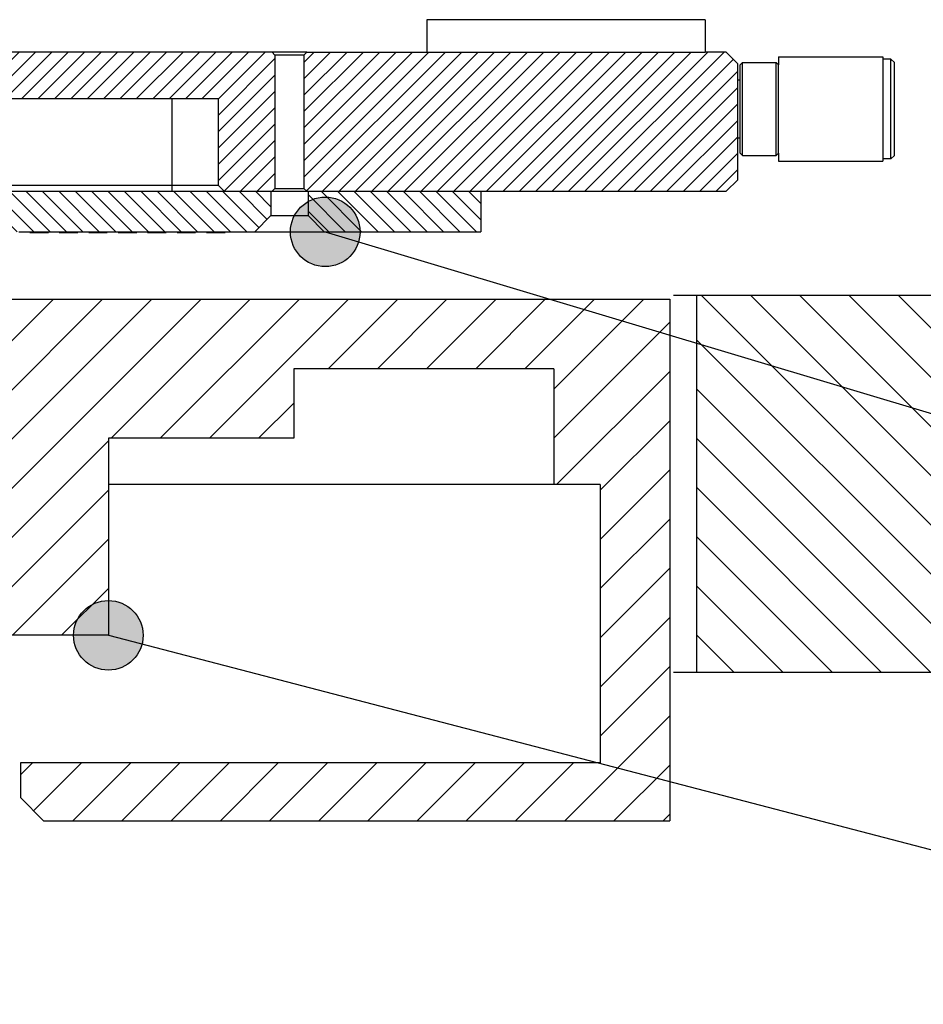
# Model space of a CAD drawing. Extents: x -1809 to 6113, y -4129 to 1471.
# Tile 128 of 197: x 3323 to 3401, y -2836 to -2751. Entities that reach past the tile are written whole.
import ezdxf

# ---------------------------------------------------------------- set-up
doc = ezdxf.new("R2010")
doc.units = 0
doc.linetypes.add('DASHED', pattern=[15, 7, -8])
doc.layers.get('0').update_dxf_attribs({"linetype": 'CONTINUOUS'})
doc.layers.add('1', color=7, linetype='CONTINUOUS')
doc.dimstyles.get("Standard").update_dxf_attribs({"dimtxt": 0.18, "dimasz": 0.18, "dimexe": 0.18, "dimexo": 0.0625, "dimgap": 0.09, "dimtad": 0, "dimtih": 1, "dimtoh": 1, "dimdec": 4, "dimzin": 0, "dimtxsty": 'STANDARD', "dimcen": 0.09, "dimazin": 3, "dimtfac": 1, "dimtdec": 4, "dimtofl": 0, "dimtmove": 0, "dimatfit": 3, "dimtolj": 1, "dimtzin": 0})
pattern_1 = [(225, (-1117.57, -6668.1354), (0.70710678, -0.70710678), [])]
pattern_2 = [(135, (-1117.57, -6668.1354), (-0.70710678, -0.70710678), [])]

# ---------------------------------------------------------------- blocks, each defined once
blk = doc.blocks.new('Z-STACK', base_point=(-660.966, -2918.356))
at = {"linetype": 'CONTINUOUS'}
h = blk.add_hatch(dxfattribs=at)
h.set_pattern_fill('USER', color=1, angle=225, pattern_type=0)
h.set_pattern_definition(pattern_1)
h.paths.add_polyline_path([(3344.931, -2765.543), (3344.831, -2765.543), (3340.811, -2765.543), (3340.311, -2765.043), (3340.311, -2757.543), (3336.311, -2757.543), (3300.311, -2757.543), (3296.311, -2757.543), (3296.311, -2765.043), (3295.811, -2765.543), (3293.291, -2765.543), (3293.291, -2765.493), (3293.291, -2753.543), (3344.931, -2753.543), (3345.181, -2753.793), (3345.181, -2765.293)])
h = blk.add_hatch(dxfattribs=at)
h.set_pattern_fill('USER', color=1, angle=225, pattern_type=0)
h.set_pattern_definition(pattern_1)
h.paths.add_polyline_path([(3347.931, -2765.543), (3348.031, -2765.543), (3351.931, -2765.543), (3352.131, -2765.543), (3356.131, -2765.543), (3356.381, -2765.543), (3356.941, -2765.543), (3362.941, -2765.543), (3384.111, -2765.543), (3385.111, -2764.543), (3385.111, -2754.543), (3384.111, -2753.543), (3382.282, -2753.543), (3380.282, -2753.543), (3377.245, -2753.543), (3370.282, -2753.543), (3360.282, -2753.543), (3358.282, -2753.543), (3347.931, -2753.543), (3347.681, -2753.793), (3347.681, -2765.293)])
h = blk.add_hatch(dxfattribs=at)
h.set_pattern_fill('USER', color=3, angle=135, pattern_type=0)
h.set_pattern_definition(pattern_2)
h.paths.add_polyline_path([(3340.811, -2765.543), (3344.831, -2765.543), (3344.831, -2767.643), (3343.431, -2769.043), (3340.881, -2769.043), (3339.281, -2769.043), (3338.341, -2769.043), (3336.741, -2769.043), (3335.801, -2769.043), (3334.201, -2769.043), (3333.261, -2769.043), (3331.661, -2769.043), (3330.721, -2769.043), (3329.121, -2769.043), (3328.181, -2769.043), (3326.581, -2769.043), (3325.641, -2769.043), (3324.041, -2769.043), (3323.101, -2769.043), (3321.501, -2769.043), (3320.561, -2769.043), (3318.961, -2769.043), (3318.021, -2769.043), (3316.421, -2769.043), (3315.481, -2769.043), (3313.881, -2769.043), (3312.941, -2769.043), (3311.341, -2769.043), (3310.401, -2769.043), (3308.801, -2769.043), (3307.861, -2769.043), (3306.261, -2769.043), (3305.321, -2769.043), (3303.721, -2769.043), (3302.781, -2769.043), (3301.181, -2769.043), (3300.241, -2769.043), (3298.641, -2769.043), (3297.701, -2769.043), (3296.101, -2769.043), (3295.161, -2769.043), (3293.561, -2769.043), (3293.291, -2769.043), (3293.291, -2765.543), (3295.811, -2765.543), (3300.311, -2765.543), (3315.931, -2765.543), (3336.311, -2765.543)])
h = blk.add_hatch(dxfattribs=at)
h.set_pattern_fill('USER', color=3, angle=135, pattern_type=0)
h.set_pattern_definition(pattern_2)
h.paths.add_polyline_path([(3356.381, -2765.543), (3356.941, -2765.543), (3362.941, -2765.543), (3362.941, -2769.043), (3349.431, -2769.043), (3348.031, -2767.643), (3348.031, -2765.543), (3351.931, -2765.543), (3352.131, -2765.543), (3356.131, -2765.543)])
at = {"layer": '1'}
h = blk.add_hatch(color=1, dxfattribs=at)
edge = h.paths.add_edge_path()
edge.add_arc((3349.517, -2769.043), 3, -180, 180)
at = {"layer": '1', "linetype": 'CONTINUOUS'}
h = blk.add_hatch(dxfattribs=at)
h.set_pattern_fill('USER', color=6, scale=3, angle=45, pattern_type=0)
h.set_pattern_definition([(45, (-1117.57, -6268.1354), (-2.1213203, 2.1213203), [])])
h.paths.add_polyline_path([(3379.226, -2774.843), (3310.811, -2774.843), (3310.811, -2786.043), (3308.811, -2786.043), (3305.561, -2786.043), (3300.061, -2786.043), (3297.311, -2786.043), (3297.311, -2803.843), (3330.811, -2803.843), (3330.811, -2786.843), (3346.811, -2786.843), (3346.811, -2780.843), (3369.226, -2780.843), (3369.226, -2790.843), (3373.226, -2790.843), (3373.226, -2814.843), (3323.226, -2814.843), (3323.226, -2817.843), (3325.226, -2819.843), (3379.226, -2819.843)])
h = blk.add_hatch(dxfattribs=at)
h.set_pattern_fill('USER', color=1, scale=3, angle=135, pattern_type=0)
h.set_pattern_definition([(135, (-1117.57, -6268.1354), (-2.1213203, -2.1213203), [])])
h.paths.add_polyline_path([(3508.567, -2774.543), (3381.567, -2774.543), (3381.567, -2807.043), (3508.567, -2807.043)])
at = {"layer": '1'}
h = blk.add_hatch(color=1, dxfattribs=at)
edge = h.paths.add_edge_path()
edge.add_arc((3330.811, -2803.843), 3, -180, 180)
at = {"color": 7, "linetype": 'CONTINUOUS'}
for p, q in [((3358.282, -2750.743), (3358.282, -2753.543)), ((3382.282, -2750.743), (3358.282, -2750.743)), ((3382.282, -2750.743), (3382.282, -2753.543)), ((3344.931, -2753.543), (3293.291, -2753.543)), ((3346.431, -2753.543), (3344.931, -2753.543)), ((3345.181, -2753.793), (3344.931, -2753.543)), ((3345.181, -2753.793), (3345.181, -2765.293)), ((3346.431, -2753.793), (3345.181, -2753.793)), ((3347.931, -2753.543), (3346.431, -2753.543)), ((3347.681, -2753.793), (3346.431, -2753.793)), ((3347.681, -2753.793), (3347.931, -2753.543)), ((3347.681, -2753.793), (3347.681, -2765.293)), ((3347.931, -2753.543), (3358.282, -2753.543)), ((3358.282, -2753.543), (3360.282, -2753.543)), ((3360.282, -2753.543), (3370.282, -2753.543)), ((3370.282, -2753.543), (3377.245, -2753.543)), ((3377.245, -2753.543), (3380.282, -2753.543)), ((3380.282, -2753.543), (3382.282, -2753.543)), ((3384.111, -2753.543), (3382.282, -2753.543)), ((3385.111, -2754.543), (3384.111, -2753.543)), ((3388.611, -2753.943), (3397.611, -2753.943)), ((3388.611, -2753.943), (3388.611, -2754.643)), ((3397.611, -2753.943), (3397.611, -2754.143)), ((3385.111, -2764.543), (3385.111, -2754.543)), ((3385.311, -2754.643), (3385.511, -2754.443)), ((3385.311, -2755.943), (3385.311, -2754.643)), ((3385.511, -2754.443), (3388.411, -2754.443)), ((3385.511, -2755.843), (3385.511, -2754.443)), ((3388.611, -2754.643), (3388.411, -2754.443)), ((3388.411, -2755.843), (3388.411, -2754.443)), ((3388.611, -2758.443), (3388.611, -2754.643)), ((3398.311, -2754.143), (3397.611, -2754.143)), ((3397.611, -2754.143), (3397.611, -2755.943)), ((3398.611, -2754.443), (3398.311, -2754.143)), ((3398.311, -2762.743), (3398.311, -2754.143)), ((3398.611, -2762.443), (3398.611, -2754.443)), ((3385.111, -2755.943), (3385.311, -2755.943)), ((3385.311, -2760.943), (3385.311, -2755.943)), ((3385.511, -2760.943), (3385.511, -2755.843)), ((3388.411, -2755.943), (3388.411, -2755.843)), ((3388.411, -2760.943), (3388.411, -2755.943)), ((3397.611, -2755.943), (3397.611, -2758.443)), ((3300.311, -2757.543), (3336.311, -2757.543)), ((3336.311, -2757.543), (3340.311, -2757.543)), ((3340.311, -2765.043), (3340.311, -2757.543)), ((3388.611, -2760.943), (3388.611, -2758.443)), ((3397.611, -2758.443), (3397.611, -2760.943)), ((3385.111, -2760.943), (3385.311, -2760.943)), ((3385.311, -2762.243), (3385.311, -2760.943)), ((3385.511, -2761.043), (3385.511, -2760.943)), ((3385.511, -2762.443), (3385.511, -2761.043)), ((3388.411, -2761.043), (3388.411, -2760.943)), ((3388.411, -2762.443), (3388.411, -2761.043)), ((3388.611, -2762.243), (3388.611, -2760.943)), ((3397.611, -2760.943), (3397.611, -2762.743)), ((3385.311, -2762.243), (3385.511, -2762.443)), ((3385.511, -2762.443), (3388.411, -2762.443)), ((3388.611, -2762.243), (3388.411, -2762.443)), ((3388.611, -2762.243), (3388.611, -2762.943)), ((3398.611, -2762.443), (3398.311, -2762.743)), ((3388.611, -2762.943), (3397.611, -2762.943)), ((3398.311, -2762.743), (3397.611, -2762.743)), ((3397.611, -2762.743), (3397.611, -2762.943)), ((3336.311, -2765.043), (3300.311, -2765.043)), ((3340.311, -2765.043), (3336.311, -2765.043)), ((3340.811, -2765.543), (3340.311, -2765.043)), ((3385.111, -2764.543), (3384.111, -2765.543)), ((3315.931, -2765.543), (3336.311, -2765.543)), ((3336.311, -2765.543), (3340.811, -2765.543)), ((3340.811, -2765.543), (3344.831, -2765.543)), ((3340.811, -2765.543), (3344.831, -2765.543)), ((3344.831, -2765.543), (3344.931, -2765.543)), ((3345.181, -2765.293), (3344.931, -2765.543)), ((3344.931, -2765.543), (3346.431, -2765.543)), ((3345.181, -2765.293), (3346.431, -2765.293)), ((3346.431, -2765.293), (3347.681, -2765.293)), ((3346.431, -2765.543), (3347.931, -2765.543)), ((3347.681, -2765.293), (3347.931, -2765.543)), ((3347.931, -2765.543), (3348.031, -2765.543)), ((3348.031, -2765.543), (3351.931, -2765.543)), ((3348.031, -2765.543), (3351.931, -2765.543)), ((3351.931, -2765.543), (3352.131, -2765.543)), ((3351.931, -2765.543), (3352.131, -2765.543)), ((3352.131, -2765.543), (3356.131, -2765.543)), ((3352.131, -2765.543), (3356.131, -2765.543)), ((3356.131, -2765.543), (3356.381, -2765.543)), ((3356.131, -2765.543), (3356.381, -2765.543)), ((3356.381, -2765.543), (3356.941, -2765.543)), ((3356.381, -2765.543), (3356.941, -2765.543)), ((3356.941, -2765.543), (3362.941, -2765.543)), ((3356.941, -2765.543), (3362.941, -2765.543)), ((3362.941, -2765.543), (3384.111, -2765.543))]:
    blk.add_line(p, q, dxfattribs=at)
at = {"color": 7, "linetype": 'DASHED'}
for p, q in [((3358.282, -2753.543), (3360.282, -2753.543)), ((3360.282, -2753.543), (3370.282, -2753.543)), ((3370.282, -2753.543), (3377.245, -2753.543)), ((3377.245, -2753.543), (3380.282, -2753.543)), ((3380.282, -2753.543), (3382.282, -2753.543)), ((3388.611, -2753.943), (3397.611, -2753.943)), ((3388.611, -2753.943), (3388.611, -2754.643)), ((3397.611, -2753.943), (3397.611, -2754.143)), ((3385.311, -2754.643), (3385.511, -2754.443)), ((3385.311, -2755.943), (3385.311, -2754.643)), ((3385.511, -2754.443), (3388.411, -2754.443)), ((3385.511, -2755.843), (3385.511, -2754.443)), ((3388.611, -2754.643), (3388.411, -2754.443)), ((3388.411, -2755.843), (3388.411, -2754.443)), ((3388.611, -2758.443), (3388.611, -2754.643)), ((3388.611, -2758.443), (3388.611, -2754.643)), ((3388.611, -2758.443), (3388.611, -2754.643)), ((3397.611, -2754.143), (3397.611, -2755.943)), ((3398.311, -2754.143), (3397.611, -2754.143)), ((3397.611, -2754.143), (3397.611, -2755.943)), ((3397.611, -2754.143), (3397.611, -2755.943)), ((3398.611, -2754.443), (3398.311, -2754.143)), ((3398.311, -2762.743), (3398.311, -2754.143)), ((3398.611, -2762.443), (3398.611, -2754.443)), ((3385.111, -2755.943), (3385.311, -2755.943)), ((3385.311, -2760.943), (3385.311, -2755.943)), ((3385.511, -2760.943), (3385.511, -2755.843)), ((3388.411, -2755.943), (3388.411, -2755.843)), ((3388.411, -2760.943), (3388.411, -2755.943)), ((3397.611, -2755.943), (3397.611, -2758.443)), ((3397.611, -2755.943), (3397.611, -2758.443)), ((3397.611, -2755.943), (3397.611, -2758.443)), ((3388.611, -2760.943), (3388.611, -2758.443)), ((3388.611, -2760.943), (3388.611, -2758.443)), ((3388.611, -2760.943), (3388.611, -2758.443)), ((3397.611, -2758.443), (3397.611, -2760.943)), ((3397.611, -2758.443), (3397.611, -2760.943)), ((3397.611, -2758.443), (3397.611, -2760.943)), ((3385.111, -2760.943), (3385.311, -2760.943)), ((3385.311, -2762.243), (3385.311, -2760.943)), ((3385.511, -2761.043), (3385.511, -2760.943)), ((3385.511, -2762.443), (3385.511, -2761.043)), ((3388.411, -2761.043), (3388.411, -2760.943)), ((3388.411, -2762.443), (3388.411, -2761.043)), ((3388.611, -2762.243), (3388.611, -2760.943)), ((3388.611, -2762.243), (3388.611, -2760.943)), ((3388.611, -2762.243), (3388.611, -2760.943)), ((3397.611, -2760.943), (3397.611, -2762.743)), ((3397.611, -2760.943), (3397.611, -2762.743)), ((3397.611, -2760.943), (3397.611, -2762.743)), ((3385.311, -2762.243), (3385.511, -2762.443)), ((3385.511, -2762.443), (3388.411, -2762.443)), ((3388.611, -2762.243), (3388.411, -2762.443)), ((3388.611, -2762.243), (3388.611, -2762.943)), ((3398.611, -2762.443), (3398.311, -2762.743)), ((3388.611, -2762.943), (3397.611, -2762.943)), ((3398.311, -2762.743), (3397.611, -2762.743)), ((3397.611, -2762.743), (3397.611, -2762.943)), ((3315.931, -2765.543), (3336.311, -2765.543)), ((3336.311, -2765.543), (3340.811, -2765.543)), ((3344.831, -2765.543), (3344.931, -2765.543)), ((3344.931, -2765.543), (3346.431, -2765.543)), ((3346.431, -2765.543), (3347.931, -2765.543)), ((3347.931, -2765.543), (3348.031, -2765.543))]:
    blk.add_line(p, q, dxfattribs=at)
at = {"color": 1, "linetype": 'CONTINUOUS'}
for p, q in [((3336.311, -2765.043), (3336.311, -2757.543)), ((3336.311, -2765.543), (3336.311, -2765.043)), ((3381.567, -2774.543), (3379.567, -2774.543)), ((3381.567, -2807.043), (3381.567, -2774.543)), ((3508.567, -2774.543), (3381.567, -2774.543)), ((3381.567, -2807.043), (3379.567, -2807.043)), ((3508.567, -2807.043), (3381.567, -2807.043))]:
    blk.add_line(p, q, dxfattribs=at)
at = {"color": 3, "linetype": 'CONTINUOUS'}
for p, q in [((3344.831, -2765.543), (3344.831, -2767.643)), ((3348.031, -2765.543), (3348.031, -2767.643)), ((3362.941, -2765.543), (3362.941, -2769.043)), ((3344.831, -2767.643), (3343.431, -2769.043)), ((3344.831, -2767.643), (3346.431, -2767.643)), ((3346.431, -2767.643), (3348.031, -2767.643)), ((3348.031, -2767.643), (3349.431, -2769.043)), ((3323.101, -2769.043), (3324.041, -2769.043)), ((3324.041, -2769.043), (3325.641, -2769.043)), ((3324.041, -2769.093), (3324.041, -2769.043)), ((3324.041, -2769.093), (3324.841, -2769.093)), ((3324.841, -2769.093), (3325.641, -2769.093)), ((3325.641, -2769.043), (3326.581, -2769.043)), ((3325.641, -2769.093), (3325.641, -2769.043)), ((3326.581, -2769.043), (3328.181, -2769.043)), ((3326.581, -2769.093), (3326.581, -2769.043)), ((3326.581, -2769.093), (3327.381, -2769.093)), ((3327.381, -2769.093), (3328.181, -2769.093)), ((3328.181, -2769.043), (3329.121, -2769.043)), ((3328.181, -2769.093), (3328.181, -2769.043)), ((3329.121, -2769.043), (3330.721, -2769.043)), ((3329.121, -2769.093), (3329.121, -2769.043)), ((3329.121, -2769.093), (3329.921, -2769.093)), ((3329.921, -2769.093), (3330.721, -2769.093)), ((3330.721, -2769.043), (3331.661, -2769.043)), ((3330.721, -2769.093), (3330.721, -2769.043)), ((3331.661, -2769.043), (3333.261, -2769.043)), ((3331.661, -2769.093), (3331.661, -2769.043)), ((3331.661, -2769.093), (3332.461, -2769.093)), ((3332.461, -2769.093), (3333.261, -2769.093)), ((3333.261, -2769.043), (3334.201, -2769.043)), ((3333.261, -2769.093), (3333.261, -2769.043)), ((3334.201, -2769.043), (3335.801, -2769.043)), ((3334.201, -2769.093), (3334.201, -2769.043)), ((3334.201, -2769.093), (3335.001, -2769.093)), ((3335.001, -2769.093), (3335.801, -2769.093)), ((3335.801, -2769.043), (3336.741, -2769.043)), ((3335.801, -2769.093), (3335.801, -2769.043)), ((3336.741, -2769.043), (3338.341, -2769.043)), ((3336.741, -2769.093), (3336.741, -2769.043)), ((3336.741, -2769.093), (3337.541, -2769.093)), ((3337.541, -2769.093), (3338.341, -2769.093)), ((3338.341, -2769.043), (3339.281, -2769.043)), ((3338.341, -2769.093), (3338.341, -2769.043)), ((3339.281, -2769.043), (3340.881, -2769.043)), ((3339.281, -2769.093), (3339.281, -2769.043)), ((3339.281, -2769.093), (3340.081, -2769.093)), ((3340.081, -2769.093), (3340.881, -2769.093)), ((3340.881, -2769.043), (3343.431, -2769.043)), ((3340.881, -2769.093), (3340.881, -2769.043)), ((3343.431, -2769.043), (3346.431, -2769.043)), ((3346.431, -2769.043), (3349.431, -2769.043)), ((3349.431, -2769.043), (3362.941, -2769.043))]:
    blk.add_line(p, q, dxfattribs=at)
at = {"color": 6, "linetype": 'CONTINUOUS'}
for p, q in [((3310.811, -2774.843), (3379.226, -2774.843)), ((3379.226, -2774.843), (3379.226, -2819.843)), ((3369.226, -2780.843), (3346.811, -2780.843)), ((3346.811, -2780.843), (3346.811, -2786.843)), ((3369.226, -2780.843), (3369.226, -2790.843)), ((3330.811, -2786.843), (3330.811, -2803.843)), ((3346.811, -2786.843), (3330.811, -2786.843)), ((3369.226, -2790.843), (3330.811, -2790.843)), ((3373.226, -2790.843), (3369.226, -2790.843)), ((3373.226, -2790.843), (3373.226, -2814.843)), ((3330.811, -2803.843), (3297.311, -2803.843)), ((3323.226, -2814.843), (3323.226, -2817.843)), ((3373.226, -2814.843), (3323.226, -2814.843)), ((3323.226, -2817.843), (3325.226, -2819.843)), ((3325.226, -2819.843), (3379.226, -2819.843))]:
    blk.add_line(p, q, dxfattribs=at)
at = {"layer": '1', "color": 1}
for centre in [(3349.517, -2769.043), (3330.811, -2803.843)]:
    blk.add_circle(centre, 3, dxfattribs=at)
at = {"layer": '1', "color": 1, "linetype": 'CONTINUOUS', "has_arrowhead": 0}
for points in [[(3349.517, -2769.043), (3567.233, -2834.261)], [(3330.811, -2803.843), (3581.546, -2869.19)]]:
    blk.add_leader(points, dimstyle='Standard', dxfattribs=at)

msp = doc.modelspace()

# ---------------------------------------------------------------- block references
at = {"layer": '1'}
msp.add_blockref('Z-STACK', (-660.966, -2918.356), dxfattribs=at)

doc.saveas('drawing.dxf')
